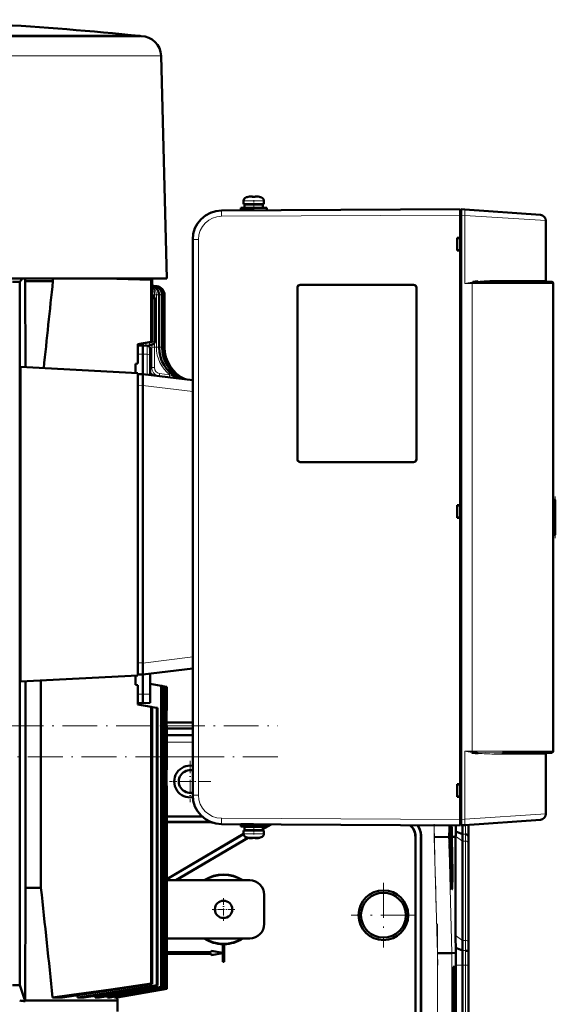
# Model space of a CAD drawing. Extents: x -1595 to 1972, y -1757 to 691.
# Tile 59 of 59: x 1515 to 1700, y 352 to 691. Entities that reach past the tile are written whole.
import ezdxf

# ---------------------------------------------------------------- set-up
doc = ezdxf.new("R2010")
doc.units = 0
doc.linetypes.add('DASHDOT', pattern=[18.5, 12, -3, 0.5, -3])

msp = doc.modelspace()

# ---------------------------------------------------------------- linework, layer by layer
at = {"color": 7, "lineweight": 18}
for p, q in [((1556.94, 685.15), (1367.31, 685.15)), ((1557.15, 685.14), (1556.69, 685.14)), ((1467.8, 678.32), (1543.25, 678.32)), ((1543.25, 678.32), (1563.69, 678.32)), ((1592.33, 628.41), (1595.8, 628.41)), ((1592.33, 628.41), (1592.33, 628.41)), ((1593.26, 629.65), (1595.81, 629.65)), ((1593.26, 629.65), (1593.26, 629.65)), ((1595.8, 628.41), (1595.83, 628.41)), ((1595.81, 629.65), (1595.83, 629.65)), ((1595.83, 629.65), (1598.4, 629.65)), ((1599.33, 628.41), (1595.83, 628.41)), ((1584.77, 625.12), (1584.78, 625.12)), ((1666.83, 623.55), (1584.78, 623.12)), ((1666.83, 623.55), (1667.23, 623.55)), ((1668.42, 623.44), (1667.23, 623.53)), ((1668.42, 623.44), (1668.42, 600.05)), ((1696.33, 621.62), (1668.42, 623.44)), ((1576.82, 615.12), (1574.83, 615.12)), ((1576.82, 615.12), (1576.82, 423.98)), ((1668.42, 600.05), (1670.92, 600.05)), ((1671.29, 600.3), (1670.92, 600.27)), ((1670.92, 439.05), (1670.92, 600.05)), ((1670.92, 600.05), (1698.83, 600.05)), ((1696.33, 601.05), (1681.19, 601.05)), ((1560.9, 599), (1560.88, 599.02)), ((1560.99, 599.13), (1561, 599.13)), ((1561.16, 599.25), (1561.12, 599.27)), ((1561.12, 599.05), (1561.68, 599.05)), ((1561.29, 599.1), (1561.23, 599.14)), ((1561.51, 599.15), (1561.43, 599.18)), ((1561.66, 596.07), (1561.66, 597.12)), ((1561.68, 599.05), (1562.3, 599.05)), ((1562.3, 599.05), (1562.51, 599.05)), ((1562.54, 598.15), (1562.46, 598.12)), ((1610.86, 598.55), (1610.83, 598.55)), ((1611.83, 599.52), (1611.83, 599.55)), ((1650.83, 599.52), (1650.83, 599.55)), ((1651.83, 598.55), (1651.81, 598.55)), ((1561.66, 596.07), (1560.88, 596.07)), ((1560.89, 594.75), (1561.66, 594.75)), ((1561.66, 595.25), (1561.66, 596.07)), ((1562.34, 596.07), (1561.66, 596.07)), ((1561.66, 594.75), (1561.79, 594.75)), ((1563.27, 596.07), (1562.34, 596.07)), ((1562.34, 578.04), (1562.34, 596.07)), ((1563.38, 596.07), (1563.27, 596.07)), ((1564.31, 596.07), (1563.38, 596.07)), ((1563.38, 578.04), (1563.38, 596.07)), ((1564.94, 596.07), (1564.31, 596.07)), ((1565.14, 596.07), (1564.94, 596.07)), ((1557.93, 579.5), (1557.93, 579.44)), ((1558.62, 579.62), (1558.66, 579.46)), ((1559, 579.69), (1558.66, 579.46)), ((1558.71, 579.26), (1558.66, 579.46)), ((1560.47, 579.95), (1560.83, 579.96)), ((1560.83, 580.01), (1560.83, 579.96)), ((1560.83, 579.96), (1561.29, 579.96)), ((1561.29, 579.96), (1561.79, 579.96)), ((1561.66, 578.04), (1561.66, 579.46)), ((1556.11, 578.61), (1556.1, 579.18)), ((1558.71, 579.26), (1558.71, 579.22)), ((1559.01, 578.61), (1558.71, 579.26)), ((1559.17, 578.61), (1559.17, 575.63)), ((1559.7, 578.51), (1559.69, 578.45)), ((1560.73, 578.04), (1560.73, 578.96)), ((1561.66, 578.04), (1560.73, 578.04)), ((1562.34, 578.04), (1561.66, 578.04)), ((1563.27, 578.04), (1562.34, 578.04)), ((1563.38, 578.04), (1563.27, 578.04)), ((1564.31, 578.04), (1563.38, 578.04)), ((1564.94, 578.04), (1564.31, 578.04)), ((1565.14, 578.04), (1564.94, 578.04)), ((1555.94, 575.63), (1557.64, 575.65)), ((1559.17, 575.63), (1557.64, 575.65)), ((1559.17, 568.66), (1559.17, 575.63)), ((1563.41, 569.06), (1566.9, 568.62)), ((1568.01, 568.48), (1568.15, 568.47)), ((1568.15, 568.47), (1568.14, 568.39)), ((1571.65, 567.21), (1571.91, 567.15)), ((1555.94, 564.8), (1557.64, 564.85)), ((1574.83, 562.8), (1557.64, 564.88)), ((1610.86, 539.55), (1610.83, 539.55)), ((1651.81, 539.55), (1651.83, 539.55)), ((1611.83, 538.57), (1611.83, 538.55)), ((1650.83, 538.57), (1650.83, 538.55)), ((1699.53, 525.55), (1699.53, 525.51)), ((1699.53, 525.35), (1699.53, 525.48)), ((1699.53, 524.99), (1699.53, 525.25)), ((1698.83, 523.55), (1699.42, 523.55)), ((1699.42, 523.55), (1699.42, 515.55)), ((1699.53, 524.81), (1699.53, 514.29)), ((1699.42, 515.55), (1698.83, 515.55)), ((1699.53, 513.84), (1699.53, 514.11)), ((1699.53, 513.62), (1699.53, 513.75)), ((1699.53, 513.58), (1699.53, 513.55)), ((1574.83, 471.5), (1557.64, 469.41)), ((1555.94, 469.49), (1557.64, 469.45)), ((1555.94, 458.67), (1557.64, 458.65)), ((1560.14, 458.68), (1557.64, 458.65)), ((1565.77, 448.86), (1574.83, 448.86)), ((1565.77, 447.86), (1574.83, 447.86)), ((1574.83, 442.16), (1565.94, 442.16)), ((1574.83, 437.16), (1565.94, 437.16)), ((1668.42, 439.05), (1668.42, 415.65)), ((1668.42, 439.05), (1670.92, 439.05)), ((1670.92, 439.05), (1670.92, 438.86)), ((1690.79, 439.05), (1670.92, 439.05)), ((1670.92, 438.86), (1670.92, 438.83)), ((1681.19, 438.05), (1688.29, 438.05)), ((1688.29, 438.05), (1696.33, 438.05)), ((1698.83, 439.05), (1690.79, 439.05)), ((1576.82, 423.98), (1574.83, 423.98)), ((1668.42, 415.65), (1696.33, 417.48)), ((1584.78, 415.98), (1666.83, 415.55)), ((1657.95, 409.55), (1657.95, 413.59)), ((1662.95, 409.62), (1662.95, 413.57)), ((1667.23, 415.54), (1666.83, 415.54)), ((1667.23, 413.79), (1666.83, 413.79)), ((1667.23, 415.57), (1668.42, 415.65)), ((1592.33, 410.69), (1595.8, 410.69)), ((1592.33, 410.69), (1592.33, 410.69)), ((1595.8, 410.69), (1595.83, 410.69)), ((1599.33, 410.69), (1595.83, 410.69)), ((1668.64, 410.48), (1667.61, 410.48)), ((1593.26, 409.45), (1595.81, 409.45)), ((1593.26, 409.45), (1593.26, 409.45)), ((1595.81, 409.45), (1595.83, 409.45)), ((1595.83, 409.45), (1598.4, 409.45)), ((1651.44, 409.65), (1651.51, 409.72)), ((1653.44, 409.65), (1653.37, 409.58)), ((1659, 369.56), (1657.95, 409.55)), ((1664, 369.63), (1662.95, 409.62)), ((1667.63, 408.13), (1665.29, 409.79)), ((1668.66, 408.13), (1667.63, 408.13)), ((1668.66, 408.13), (1668.66, 373.99)), ((1669.66, 407.45), (1669.66, 373.31)), ((1669.72, 409.65), (1669.67, 409.65)), ((1667.63, 373.99), (1665.28, 375.65)), ((1668.66, 373.99), (1667.63, 373.99)), ((1659, 269.73), (1659, 369.56)), ((1664, 269.67), (1664, 369.63)), ((1668.69, 370.48), (1667.66, 370.48)), ((1664.3, 362.76), (1664.4, 362.66)), ((1664.44, 364.81), (1664.9, 364.83)), ((1667.63, 365.51), (1665.33, 365.51)), ((1668.66, 365.51), (1667.63, 365.51)), ((1668.66, 365.51), (1668.66, 273.79)), ((1668.66, 365.51), (1669.66, 365.51)), ((1669.66, 365.51), (1669.66, 273.79)), ((1669.69, 365.51), (1669.66, 365.51)), ((1665.17, 354.65), (1664.61, 354.65))]:
    msp.add_line(p, q, dxfattribs=at)
at = {"color": 7, "lineweight": 50}
for p, q in [((1455.94, 685.17), (1556.69, 685.17)), ((1467.5, 685.14), (1538.3, 685.14)), ((1538.3, 685.14), (1543.57, 685.14)), ((1543.57, 685.14), (1556.69, 685.14)), ((1556.69, 685.17), (1556.94, 685.15)), ((1556.94, 685.15), (1557.15, 685.14)), ((1563.94, 678.33), (1565.94, 601.75)), ((1592.33, 628.41), (1592.33, 627.28)), ((1592.33, 627.28), (1592.33, 628.41)), ((1595.83, 627.28), (1592.33, 627.28)), ((1592.68, 627.18), (1595.83, 627.18)), ((1592.68, 627.18), (1592.68, 626.08)), ((1592.68, 627.18), (1592.68, 626.08)), ((1593.83, 627.28), (1593.83, 627.18)), ((1593.83, 627.28), (1593.83, 627.18)), ((1593.91, 629.8), (1593.9, 629.82)), ((1595.06, 629.98), (1594.89, 629.96)), ((1595.33, 629.8), (1595.33, 629.96)), ((1595.83, 627.28), (1599.33, 627.28)), ((1598.98, 627.18), (1595.83, 627.18)), ((1596.33, 629.8), (1596.33, 629.96)), ((1596.54, 629.98), (1596.55, 629.98)), ((1597.76, 629.82), (1597.75, 629.8)), ((1597.83, 627.18), (1597.83, 627.28)), ((1598.98, 626.08), (1598.98, 627.18)), ((1599.33, 628.41), (1599.33, 627.28)), ((1580.97, 624.34), (1581.13, 624.41)), ((1584.78, 625.12), (1666.83, 625.55)), ((1589.81, 625.14), (1589.83, 625.14)), ((1591.33, 625.98), (1595.83, 625.98)), ((1591.33, 625.98), (1591.33, 625.18)), ((1591.33, 625.18), (1591.33, 625.98)), ((1591.33, 625.18), (1595.8, 625.18)), ((1592.68, 626.08), (1595.83, 626.08)), ((1593.83, 626.08), (1593.83, 625.98)), ((1593.83, 626.08), (1593.83, 625.98)), ((1593.83, 625.18), (1593.83, 625.17)), ((1593.83, 625.18), (1593.83, 625.17)), ((1598.98, 626.08), (1595.83, 626.08)), ((1600.33, 625.98), (1595.83, 625.98)), ((1597.83, 625.98), (1597.83, 626.08)), ((1600.33, 625.98), (1600.33, 625.2)), ((1666.83, 623.55), (1666.83, 625.55)), ((1667.23, 625.25), (1666.83, 625.25)), ((1666.83, 623.55), (1666.83, 625.25)), ((1666.83, 615.75), (1666.83, 623.55)), ((1666.83, 415.54), (1666.83, 623.55)), ((1667.23, 625.52), (1668.42, 625.44)), ((1667.23, 623.53), (1667.23, 625.52)), ((1667.23, 623.53), (1667.23, 415.57)), ((1668.42, 625.44), (1694.47, 623.62)), ((1696.33, 601.05), (1696.33, 621.62)), ((1574.83, 615.12), (1574.83, 423.98)), ((1665.83, 611.35), (1665.83, 615.75)), ((1665.83, 615.75), (1666.83, 615.75)), ((1666.83, 615.61), (1665.83, 615.55)), ((1666.83, 615.7), (1666.83, 615.75)), ((1666.83, 611.48), (1665.83, 611.55)), ((1666.83, 611.35), (1665.83, 611.35)), ((1666.83, 611.35), (1666.83, 611.4)), ((1666.83, 523.75), (1666.83, 611.35)), ((1544.67, 601.75), (1367.22, 601.75)), ((1512.82, 600.55), (1515.32, 600.55)), ((1516.22, 601.75), (1515.32, 600.55)), ((1515.32, 600.55), (1515.32, 358.55)), ((1517.14, 600.8), (1517.14, 601.75)), ((1517.31, 571.2), (1517.14, 600.8)), ((1526.74, 600.8), (1517.14, 600.8)), ((1526.74, 601.75), (1526.74, 600.8)), ((1565.94, 601.75), (1544.67, 601.75)), ((1548.94, 601.68), (1548.94, 601.75)), ((1560.88, 601.31), (1560.52, 601.29)), ((1560.52, 601.29), (1560.52, 579.96)), ((1560.88, 601.31), (1560.88, 580.02)), ((1560.88, 601.31), (1560.88, 599.37)), ((1698.33, 600.55), (1681.44, 600.55)), ((1698.83, 600.05), (1698.83, 439.05)), ((1561, 599.13), (1561.68, 599.05)), ((1561.2, 599.24), (1561.19, 599.24)), ((1561.38, 599.16), (1562.3, 599.05)), ((1561.43, 599.18), (1562.51, 599.05)), ((1561.43, 599.18), (1562.51, 599.05)), ((1610.83, 539.55), (1610.83, 598.55)), ((1610.86, 539.55), (1610.86, 598.55)), ((1611.83, 599.55), (1650.83, 599.55)), ((1611.83, 599.52), (1650.83, 599.52)), ((1651.81, 598.55), (1651.81, 539.55)), ((1651.83, 598.55), (1651.83, 539.55)), ((1560.91, 595.75), (1560.88, 595.75)), ((1561.79, 594.75), (1561.79, 579.96)), ((1563.27, 578.04), (1563.27, 596.07)), ((1564.31, 578.04), (1564.31, 596.07)), ((1564.94, 578.04), (1564.94, 596.07)), ((1565.14, 596.07), (1565.14, 590.97)), ((1565.14, 578.04), (1565.14, 596.07)), ((1560.52, 579.96), (1555.94, 579.15)), ((1557.64, 579.45), (1557.64, 578.65)), ((1560.88, 580.02), (1560.52, 579.96)), ((1555.94, 579.15), (1555.94, 572.46)), ((1555.94, 578.6), (1557.64, 578.65)), ((1557.64, 578.65), (1557.64, 575.65)), ((1559.17, 578.61), (1557.64, 578.65)), ((1560.14, 577.61), (1560.14, 575.13)), ((1560.45, 578.95), (1560.83, 578.96)), ((1557.64, 575.65), (1557.64, 568.85)), ((1560.14, 568.54), (1560.14, 575.13)), ((1515.59, 463.03), (1515.59, 571.29)), ((1555.94, 569.17), (1515.59, 571.29)), ((1555.94, 572.46), (1555.14, 572.37)), ((1555.14, 569.22), (1555.14, 572.37)), ((1555.94, 465.15), (1555.94, 569.17)), ((1560.14, 569.41), (1560.15, 569.39)), ((1555.94, 568.8), (1557.64, 568.85)), ((1557.64, 568.85), (1574.83, 566.74)), ((1557.64, 568.85), (1557.64, 564.88)), ((1557.64, 564.88), (1557.64, 564.85)), ((1557.64, 564.85), (1557.64, 469.45)), ((1650.83, 538.57), (1611.83, 538.57)), ((1650.83, 538.55), (1611.83, 538.55)), ((1699.56, 525.55), (1698.83, 525.55)), ((1699.33, 525.54), (1699.53, 525.55)), ((1699.56, 525.55), (1699.53, 525.55)), ((1699.56, 525.55), (1699.58, 525.55)), ((1699.58, 513.55), (1699.58, 525.55)), ((1699.58, 513.55), (1699.58, 525.55)), ((1699.58, 513.55), (1699.58, 525.55)), ((1699.58, 513.55), (1699.58, 525.55)), ((1699.58, 513.55), (1699.58, 525.55)), ((1699.58, 513.55), (1699.58, 525.55)), ((1699.58, 513.55), (1699.58, 525.55)), ((1699.58, 513.55), (1699.58, 525.55)), ((1699.58, 513.55), (1699.58, 525.55)), ((1699.58, 513.6), (1699.58, 525.49)), ((1699.58, 513.8), (1699.58, 525.3)), ((1665.83, 519.35), (1665.83, 523.75)), ((1665.83, 523.75), (1666.83, 523.75)), ((1665.83, 523.55), (1666.83, 523.61)), ((1666.83, 523.7), (1666.83, 523.75)), ((1699.51, 514.95), (1699.51, 524.14)), ((1699.58, 514.2), (1699.58, 524.9)), ((1666.83, 519.48), (1665.83, 519.55)), ((1666.83, 519.35), (1665.83, 519.35)), ((1666.83, 519.35), (1666.83, 519.4)), ((1666.83, 427.75), (1666.83, 519.35)), ((1699.56, 513.55), (1698.83, 513.55)), ((1699.53, 513.55), (1699.33, 513.55)), ((1699.53, 513.55), (1699.56, 513.55)), ((1699.56, 513.55), (1699.58, 513.55)), ((1557.64, 469.41), (1557.64, 469.45)), ((1557.64, 465.45), (1557.64, 469.41)), ((1557.64, 465.45), (1574.83, 467.56)), ((1515.59, 463.03), (1555.94, 465.15)), ((1555.14, 465.11), (1555.14, 461.93)), ((1555.94, 465.49), (1557.64, 465.45)), ((1557.64, 458.65), (1557.64, 465.45)), ((1560.14, 458.68), (1560.14, 465.76)), ((1517.36, 392.05), (1517.36, 463.13)), ((1522.62, 392.05), (1522.62, 463.4)), ((1555.94, 461.84), (1555.14, 461.93)), ((1555.94, 461.84), (1555.94, 455.15)), ((1563.96, 461.56), (1560.14, 462.23)), ((1563.96, 461.56), (1563.96, 358.02)), ((1563.96, 461.56), (1564.17, 461.52)), ((1565.04, 461.37), (1564.17, 461.52)), ((1564.17, 461.52), (1564.17, 357.95)), ((1565.04, 461.37), (1565.04, 357.66)), ((1565.04, 461.37), (1565.18, 461.34)), ((1565.7, 461.25), (1565.18, 461.34)), ((1565.18, 461.34), (1565.18, 357.61)), ((1565.7, 461.25), (1565.7, 357.44)), ((1565.7, 461.25), (1565.77, 461.24)), ((1565.94, 461.21), (1565.77, 461.24)), ((1565.77, 461.24), (1565.77, 357.41)), ((1565.94, 461.21), (1565.94, 461.21)), ((1565.94, 461.21), (1565.94, 453.15)), ((1565.94, 461.21), (1565.94, 453.15)), ((1557.64, 455.65), (1557.64, 458.65)), ((1560.14, 455.71), (1560.14, 458.68)), ((1555.94, 455.69), (1557.64, 455.65)), ((1555.94, 455.15), (1560.52, 454.34)), ((1560.14, 455.71), (1557.64, 455.65)), ((1560.52, 454.34), (1560.52, 359.14)), ((1560.52, 454.34), (1560.88, 454.28)), ((1560.88, 454.28), (1562.45, 454)), ((1560.88, 454.28), (1560.88, 359.02)), ((1562.45, 454), (1562.45, 358.52)), ((1562.45, 454), (1562.74, 453.95)), ((1562.74, 453.95), (1562.74, 358.43)), ((1565.77, 452.97), (1565.94, 453.15)), ((1565.77, 452.97), (1565.77, 447.65)), ((1565.94, 453.15), (1565.94, 453.15)), ((1565.77, 448.9), (1574.83, 448.9)), ((1565.94, 447.65), (1565.77, 447.65)), ((1565.94, 447.58), (1565.94, 447.65)), ((1565.94, 432.65), (1565.94, 447.58)), ((1565.94, 446.84), (1574.83, 446.84)), ((1574.83, 444.54), (1565.94, 444.54)), ((1670.88, 438.61), (1671.04, 438.58)), ((1671.29, 438.8), (1670.92, 438.83)), ((1671.04, 438.58), (1671.06, 438.58)), ((1671.06, 438.58), (1671.24, 438.55)), ((1671.24, 438.55), (1671.06, 438.57)), ((1671.24, 438.55), (1671.24, 438.57)), ((1681.43, 438.55), (1690.43, 438.55)), ((1694.52, 438.55), (1688.66, 438.55)), ((1690.43, 438.55), (1698.33, 438.55)), ((1696.33, 417.48), (1696.33, 438.05)), ((1565.77, 432.64), (1565.94, 432.65)), ((1565.77, 432.64), (1565.77, 427.32)), ((1565.77, 427.32), (1565.94, 427.15)), ((1565.94, 427.15), (1565.94, 357.35)), ((1565.94, 427.15), (1565.94, 427.15)), ((1565.94, 427.15), (1565.94, 357.35)), ((1665.83, 423.35), (1665.83, 427.75)), ((1665.83, 427.75), (1666.83, 427.75)), ((1665.83, 427.55), (1666.83, 427.61)), ((1666.83, 427.7), (1666.83, 427.75)), ((1666.83, 423.48), (1665.83, 423.55)), ((1666.83, 423.35), (1665.83, 423.35)), ((1666.83, 423.35), (1666.83, 423.4)), ((1666.83, 415.55), (1666.83, 423.35)), ((1565.94, 416.65), (1578.03, 416.65)), ((1565.94, 416.58), (1578.1, 416.58)), ((1581.06, 414.72), (1565.94, 414.72)), ((1581.23, 414.65), (1565.94, 414.65)), ((1666.83, 413.55), (1584.78, 413.98)), ((1591.33, 413.92), (1595.75, 413.92)), ((1591.33, 413.92), (1591.33, 413.12)), ((1591.33, 413.12), (1591.33, 413.92)), ((1593.83, 413.92), (1593.83, 413.93)), ((1601.63, 413.89), (1598.98, 412.32)), ((1601.77, 413.89), (1598.98, 412.24)), ((1600.33, 413.9), (1600.33, 413.12)), ((1666.83, 413.55), (1666.83, 415.55)), ((1666.83, 413.85), (1666.83, 415.54)), ((1666.83, 413.85), (1667.23, 413.85)), ((1667.23, 413.58), (1667.23, 415.57)), ((1668.42, 413.66), (1667.23, 413.58)), ((1694.47, 415.48), (1668.42, 413.66)), ((1592.33, 410.64), (1565.94, 395.08)), ((1592.33, 410.57), (1565.94, 395)), ((1591.33, 413.12), (1595.83, 413.12)), ((1595.83, 411.82), (1592.33, 411.82)), ((1592.33, 411.82), (1592.33, 410.69)), ((1592.33, 410.69), (1592.33, 411.82)), ((1592.68, 413.02), (1595.83, 413.02)), ((1592.68, 411.92), (1592.68, 413.02)), ((1592.68, 411.92), (1592.68, 413.02)), ((1592.68, 411.92), (1595.83, 411.92)), ((1593.83, 413.02), (1593.83, 413.12)), ((1593.83, 413.02), (1593.83, 413.12)), ((1593.83, 411.82), (1593.83, 411.92)), ((1593.83, 411.82), (1593.83, 411.92)), ((1600.33, 413.12), (1595.83, 413.12)), ((1598.98, 413.02), (1595.83, 413.02)), ((1598.98, 411.92), (1595.83, 411.92)), ((1595.83, 411.82), (1599.33, 411.82)), ((1597.83, 413.12), (1597.83, 413.02)), ((1597.83, 411.92), (1597.83, 411.82)), ((1598.29, 411.92), (1598.12, 411.82)), ((1598.43, 411.92), (1598.26, 411.82)), ((1598.98, 413.02), (1598.98, 411.92)), ((1599.33, 411.82), (1599.33, 410.69)), ((1663.32, 410.87), (1663.2, 410.87)), ((1663.36, 410.82), (1663.2, 410.82)), ((1663.29, 410.59), (1663.2, 410.59)), ((1663.3, 410.18), (1663.2, 410.18)), ((1663.28, 412), (1663.21, 412)), ((1663.34, 413.29), (1663.23, 413.29)), ((1663.3, 413.09), (1663.23, 413.09)), ((1663.32, 410.87), (1663.28, 412)), ((1663.29, 412.01), (1663.31, 411.36)), ((1663.32, 411.88), (1663.29, 411.88)), ((1663.32, 411.81), (1663.29, 411.81)), ((1663.34, 411.75), (1663.29, 411.75)), ((1663.29, 410.59), (1663.4, 409.5)), ((1663.3, 410.18), (1663.29, 410.59)), ((1663.41, 409.09), (1663.3, 410.18)), ((1663.31, 411.36), (1663.32, 410.87)), ((1663.36, 411.31), (1663.31, 411.31)), ((1663.32, 411.81), (1663.32, 411.88)), ((1663.34, 411.75), (1663.32, 411.81)), ((1663.33, 412.07), (1663.34, 411.75)), ((1663.37, 412.04), (1663.33, 412.04)), ((1663.36, 411.31), (1663.37, 412.04)), ((1663.36, 410.82), (1663.36, 411.31)), ((1667.61, 410.48), (1665.32, 411.43)), ((1669.67, 409.65), (1669.64, 410.08)), ((1593.84, 409.29), (1569, 394.65)), ((1593.95, 409.28), (1569.14, 394.65)), ((1593.91, 409.29), (1593.9, 409.28)), ((1595.33, 409.29), (1595.33, 409.14)), ((1596.33, 409.29), (1596.33, 409.14)), ((1596.37, 409.12), (1596.43, 409.12)), ((1597.76, 409.28), (1597.75, 409.29)), ((1651.44, 320.65), (1651.44, 409.65)), ((1651.51, 320.58), (1651.51, 409.72)), ((1653.37, 409.58), (1653.37, 320.58)), ((1653.44, 409.65), (1653.44, 320.65)), ((1657.95, 409.55), (1662.95, 409.62)), ((1662.95, 409.62), (1663.03, 409.62)), ((1663.03, 409.63), (1663.03, 409.62)), ((1663.11, 409.63), (1663.03, 409.63)), ((1663.05, 409.62), (1663.11, 409.62)), ((1663.05, 409.62), (1663.11, 409.62)), ((1663.11, 409.62), (1663.14, 408.17)), ((1663.19, 408.17), (1663.14, 408.17)), ((1663.14, 408.17), (1663.19, 408.17)), ((1663.15, 409.63), (1663.2, 409.63)), ((1663.19, 408.17), (1663.15, 409.62)), ((1663.15, 409.62), (1663.2, 409.62)), ((1663.15, 409.62), (1663.2, 409.62)), ((1663.17, 407.15), (1663.22, 407.15)), ((1663.22, 407.15), (1663.17, 407.15)), ((1663.2, 409.62), (1663.25, 407.66)), ((1663.41, 409.09), (1663.21, 409.09)), ((1663.37, 408.85), (1663.22, 408.84)), ((1663.31, 408.65), (1663.22, 408.65)), ((1663.33, 406.82), (1663.27, 406.82)), ((1663.31, 408.65), (1663.32, 408.65)), ((1663.33, 406.82), (1663.31, 408.65)), ((1663.32, 408.65), (1663.34, 407.22)), ((1663.35, 407.71), (1663.33, 407.71)), ((1663.38, 406.43), (1663.33, 406.82)), ((1663.34, 407.22), (1663.36, 407.03)), ((1663.41, 407.58), (1663.36, 407.58)), ((1663.38, 406.92), (1663.38, 406.43)), ((1663.4, 406.87), (1663.38, 406.87)), ((1663.4, 409.5), (1663.41, 409.09)), ((1663.4, 406.87), (1663.41, 407.58)), ((1663.4, 406.38), (1663.4, 406.87)), ((1663.86, 409.63), (1663.9, 409.63)), ((1663.9, 409.63), (1663.86, 409.63)), ((1663.86, 409.62), (1663.9, 409.62)), ((1663.91, 407.66), (1663.86, 409.62)), ((1663.9, 409.63), (1663.9, 409.63)), ((1663.9, 409.62), (1663.96, 407.66)), ((1663.95, 409.63), (1664.11, 409.63)), ((1663.95, 409.63), (1664.33, 409.63)), ((1663.95, 409.62), (1664.11, 409.62)), ((1664, 407.66), (1663.95, 409.62)), ((1664.11, 409.62), (1664.11, 409.63)), ((1664.33, 409.63), (1665.28, 409.65)), ((1665.28, 409.65), (1665.29, 409.79)), ((1665.28, 375.65), (1665.28, 409.65)), ((1667.63, 408.13), (1667.63, 373.99)), ((1669.69, 406.72), (1669.69, 372.58)), ((1669.69, 406.72), (1669.69, 372.58)), ((1663.38, 406.43), (1663.28, 406.42)), ((1663.4, 406.38), (1663.28, 406.38)), ((1663.42, 405.83), (1663.3, 405.83)), ((1663.36, 405.78), (1663.3, 405.78)), ((1663.35, 404.14), (1663.34, 404.6)), ((1663.41, 404.25), (1663.36, 404.25)), ((1663.38, 403.86), (1663.38, 403.36)), ((1663.45, 403.37), (1663.38, 403.37)), ((1663.46, 403.31), (1663.38, 403.31)), ((1663.44, 403.95), (1663.42, 405.83)), ((1663.42, 405.83), (1663.43, 405.83)), ((1663.43, 405.83), (1663.46, 403.31)), ((1663.4, 402.77), (1663.46, 402.77)), ((1663.47, 402.23), (1663.42, 402.23)), ((1663.45, 401.5), (1663.47, 401.2)), ((1663.46, 402.77), (1663.47, 402.23)), ((1663.47, 401.2), (1663.48, 400.75)), ((1594.44, 394.65), (1565.94, 394.65)), ((1663.96, 393.28), (1663.77, 393.23)), ((1517.14, 353.3), (1517.36, 392.05)), ((1517.36, 392.05), (1522.62, 392.05)), ((1599.44, 389.65), (1599.44, 379.65)), ((1565.94, 374.65), (1594.44, 374.65)), ((1585.19, 372.65), (1585.21, 372.66)), ((1585.21, 369.66), (1585.21, 372.66)), ((1585.68, 372.66), (1585.68, 366.67)), ((1585.68, 372.66), (1585.69, 372.65)), ((1565.94, 369.9), (1581.19, 369.9)), ((1565.94, 369.88), (1581.21, 369.88)), ((1581.21, 369.42), (1565.94, 369.42)), ((1581.19, 369.4), (1565.94, 369.4)), ((1581.19, 369.9), (1581.19, 370.4)), ((1581.19, 370.4), (1585.19, 369.69)), ((1581.21, 370.38), (1581.19, 370.4)), ((1581.21, 369.88), (1581.19, 369.9)), ((1585.19, 369.61), (1581.19, 368.9)), ((1581.19, 369.4), (1581.21, 369.42)), ((1581.19, 368.9), (1581.19, 369.4)), ((1581.21, 370.38), (1585.21, 369.66)), ((1581.21, 369.88), (1581.21, 370.38)), ((1585.21, 369.63), (1581.21, 368.92)), ((1581.21, 368.92), (1581.21, 369.42)), ((1585.19, 369.69), (1585.19, 372.65)), ((1585.21, 369.66), (1585.19, 369.69)), ((1585.19, 369.61), (1585.21, 369.63)), ((1585.19, 366.65), (1585.19, 369.61)), ((1585.21, 366.67), (1585.21, 369.63)), ((1585.69, 372.65), (1585.69, 366.65)), ((1659, 369.56), (1664, 369.63)), ((1665.35, 369.65), (1664, 369.63)), ((1667.66, 370.48), (1665.32, 371.45)), ((1665.35, 369.65), (1665.32, 371.45)), ((1669.72, 369.65), (1669.68, 370.08)), ((1581.21, 368.92), (1581.19, 368.9)), ((1585.21, 366.67), (1585.19, 366.65)), ((1585.69, 366.65), (1585.19, 366.65)), ((1585.68, 366.67), (1585.21, 366.67)), ((1585.68, 366.67), (1585.69, 366.65)), ((1664.29, 362.66), (1664.4, 362.66)), ((1664.41, 362.65), (1664.3, 362.77)), ((1664.46, 364.83), (1664.9, 364.83)), ((1665.33, 273.79), (1665.33, 365.51)), ((1667.63, 365.51), (1667.63, 273.79)), ((1669.69, 273.79), (1669.69, 365.51)), ((1669.69, 365.51), (1669.69, 273.79)), ((1560.88, 359.02), (1560.52, 359.14)), ((1512.82, 358.55), (1515.32, 358.55)), ((1517.14, 353.05), (1515.32, 358.55)), ((1565.77, 357.41), (1548.32, 354.34)), ((1565.94, 357.35), (1548.85, 354.34)), ((1548.86, 354.34), (1565.94, 357.35)), ((1562.74, 358.43), (1562.45, 358.52)), ((1564.17, 357.95), (1563.96, 358.02)), ((1565.18, 357.61), (1565.04, 357.66)), ((1565.77, 357.41), (1565.7, 357.44)), ((1565.94, 357.35), (1565.94, 357.35)), ((1517.14, 353.3), (1548.94, 353.3)), ((1517.14, 353.05), (1517.14, 353.3)), ((1526.63, 354.34), (1530.06, 354.34)), ((1535.16, 355.09), (1535.23, 354.34)), ((1535.23, 354.34), (1537.45, 354.34)), ((1541.27, 354.95), (1541.32, 354.34)), ((1542.76, 354.34), (1541.32, 354.34)), ((1545.42, 354.79), (1545.46, 354.34)), ((1546.32, 354.34), (1545.46, 354.34)), ((1547.89, 354.61), (1547.91, 354.34)), ((1548.32, 354.34), (1547.91, 354.34)), ((1548.84, 354.43), (1548.85, 354.34)), ((1548.85, 354.34), (1548.86, 354.34)), ((1548.86, 354.34), (1548.94, 353.3)), ((1548.94, 349.55), (1548.94, 353.3)), ((1664.19, 284.65), (1664.19, 354.65)), ((1664.61, 354.65), (1664.61, 284.65)), ((1665.17, 354.65), (1665.17, 284.65))]:
    msp.add_line(p, q, dxfattribs=at)
at = {"color": 7, "linetype": 'DASHDOT', "lineweight": 18, "ltscale": 0.00078125}
msp.add_line((1594.83, 629.95), (1594.83, 629.98), dxfattribs=at)
at = {"color": 7, "linetype": 'DASHDOT', "lineweight": 18, "ltscale": 0.000720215}
msp.add_line((1594.83, 629.98), (1594.83, 629.95), dxfattribs=at)
at = {"color": 7, "linetype": 'DASHDOT', "lineweight": 18, "ltscale": 0.09718}
msp.add_line((1595.83, 624.84), (1595.83, 628.73), dxfattribs=at)
at = {"color": 7, "linetype": 'DASHDOT', "lineweight": 18, "ltscale": 0.032999}
msp.add_line((1595.83, 625.97), (1595.83, 627.29), dxfattribs=at)
at = {"color": 7, "linetype": 'DASHDOT', "lineweight": 18, "ltscale": 0.000926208}
msp.add_line((1596.83, 629.95), (1596.83, 629.99), dxfattribs=at)
at = {"color": 7, "linetype": 'DASHDOT', "lineweight": 18, "ltscale": 0.000775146}
msp.add_line((1596.83, 629.98), (1596.83, 629.95), dxfattribs=at)
at = {"color": 7, "linetype": 'DASHDOT', "lineweight": 18, "ltscale": 0.023999}
msp.add_line((1595.83, 625.1), (1595.83, 626.06), dxfattribs=at)
at = {"color": 7, "linetype": 'DASHDOT', "lineweight": 18, "ltscale": 0.012}
for p, q in [((1666.79, 623.55), (1667.27, 623.55)), ((1666.79, 415.54), (1667.27, 415.54))]:
    msp.add_line(p, q, dxfattribs=at)
at = {"color": 7, "linetype": 'DASHDOT', "lineweight": 18, "ltscale": 0.153014}
msp.add_line((1564.14, 596.58), (1564.14, 590.46), dxfattribs=at)
at = {"color": 7, "linetype": 'DASHDOT', "lineweight": 18, "ltscale": 0.359999}
msp.add_line((1699.48, 512.35), (1699.48, 526.75), dxfattribs=at)
at = {"color": 7, "linetype": 'DASHDOT', "lineweight": 18}
for p, q in [((1252.51, 447.86), (1604.13, 447.86)), ((1604.1, 437.16), (1252.82, 437.16)), ((1659.11, 365.41), (1657.85, 413.63)), ((1640.44, 393.75), (1640.44, 371.55)), ((1651.54, 382.65), (1629.35, 382.65)), ((1659, 259.67), (1659, 379.63)), ((1668.66, 374.68), (1668.66, 264.62))]:
    msp.add_line(p, q, dxfattribs=at)
at = {"color": 7, "linetype": 'DASHDOT', "lineweight": 18, "ltscale": 0.005228}
msp.add_line((1565.96, 440.15), (1565.75, 440.15), dxfattribs=at)
at = {"color": 7, "linetype": 'DASHDOT', "lineweight": 18, "ltscale": 0.355368}
for p, q in [((1573.93, 435.76), (1573.93, 421.54)), ((1581.04, 428.65), (1566.82, 428.65))]:
    msp.add_line(p, q, dxfattribs=at)
at = {"color": 7, "linetype": 'DASHDOT', "lineweight": 18, "ltscale": 0.097188}
msp.add_line((1595.83, 414.25), (1595.83, 410.37), dxfattribs=at)
at = {"color": 7, "linetype": 'DASHDOT', "lineweight": 18, "ltscale": 0.024001}
msp.add_line((1595.83, 413.04), (1595.83, 414), dxfattribs=at)
at = {"color": 7, "linetype": 'DASHDOT', "lineweight": 18, "ltscale": 0.121329}
msp.add_line((1657.95, 409.15), (1657.95, 414), dxfattribs=at)
at = {"color": 7, "linetype": 'DASHDOT', "lineweight": 18, "ltscale": 0.033}
msp.add_line((1595.83, 411.81), (1595.83, 413.13), dxfattribs=at)
at = {"color": 7, "linetype": 'DASHDOT', "lineweight": 18, "ltscale": 0.000798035}
msp.add_line((1594.83, 409.11), (1594.83, 409.14), dxfattribs=at)
at = {"color": 7, "linetype": 'DASHDOT', "lineweight": 18, "ltscale": 0.000674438}
msp.add_line((1594.83, 409.14), (1594.83, 409.12), dxfattribs=at)
at = {"color": 7, "linetype": 'DASHDOT', "lineweight": 18, "ltscale": 0.000917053}
msp.add_line((1596.83, 409.11), (1596.83, 409.14), dxfattribs=at)
at = {"color": 7, "linetype": 'DASHDOT', "lineweight": 18, "ltscale": 0.00068512}
msp.add_line((1596.83, 409.14), (1596.83, 409.11), dxfattribs=at)
at = {"color": 7, "linetype": 'DASHDOT', "lineweight": 18, "ltscale": 0.195001}
for p, q in [((1585.44, 388.55), (1585.44, 380.75)), ((1589.34, 384.65), (1581.54, 384.65))]:
    msp.add_line(p, q, dxfattribs=at)
at = {"color": 7, "lineweight": 50}
for points in [[(1595.33, 629.96), (1595.33, 629.96), (1595.33, 629.96), (1595.32, 629.97), (1595.3, 629.97), (1595.25, 629.98), (1595.11, 629.98), (1594.83, 629.96)], [(1596.33, 629.96), (1596.33, 629.96), (1596.33, 629.96), (1596.34, 629.97), (1596.36, 629.97), (1596.42, 629.98), (1596.83, 629.96)], [(1596.33, 629.96), (1596.33, 629.96), (1596.33, 629.96), (1596.33, 629.96), (1596.34, 629.97), (1596.36, 629.97), (1596.55, 629.98)], [(1681.44, 600.55), (1677.95, 600.52), (1674.38, 600.45), (1672.32, 600.36), (1671.29, 600.3)], [(1610.86, 598.55), (1610.89, 598.77), (1610.97, 598.98), (1611.12, 599.19), (1611.31, 599.35), (1611.51, 599.46), (1611.83, 599.52)], [(1651.81, 598.55), (1651.78, 598.77), (1651.69, 598.98), (1651.55, 599.19), (1651.36, 599.35), (1651.15, 599.46), (1650.83, 599.52)], [(1560.35, 578.94), (1560.01, 578.82), (1559.76, 578.61), (1559.67, 578.46)], [(1611.83, 538.57), (1611.61, 538.6), (1611.4, 538.69), (1611.19, 538.83), (1611.03, 539.02), (1610.92, 539.23), (1610.86, 539.55)], [(1651.81, 539.55), (1651.78, 539.32), (1651.69, 539.11), (1651.55, 538.91), (1651.36, 538.75), (1651.15, 538.64), (1650.83, 538.57)], [(1699.53, 525.48), (1699.57, 525.48), (1699.57, 525.49), (1699.58, 525.49), (1699.58, 525.5)], [(1699.58, 525.5), (1699.57, 525.5), (1699.57, 525.5), (1699.56, 525.51), (1699.55, 525.51)], [(1699.58, 513.6), (1699.58, 513.6), (1699.57, 513.61), (1699.57, 513.61), (1699.53, 513.62)], [(1699.55, 513.59), (1699.57, 513.59), (1699.57, 513.6), (1699.58, 513.6), (1699.58, 513.6)], [(1663.28, 412), (1663.29, 412.98), (1663.3, 413.09)], [(1663.3, 412.6), (1663.3, 412.58), (1663.29, 412.15), (1663.29, 412.01)], [(1663.3, 413.09), (1663.32, 412.75), (1663.32, 412.57)], [(1663.32, 411.88), (1663.31, 412.53), (1663.3, 412.6)], [(1663.32, 412.57), (1663.33, 413.18), (1663.33, 413.27), (1663.34, 413.29)], [(1663.34, 412.8), (1663.34, 412.78), (1663.33, 412.55), (1663.33, 412.07)], [(1663.34, 413.29), (1663.35, 413.24), (1663.36, 413.08), (1663.38, 412.02)], [(1663.37, 412.04), (1663.35, 412.73), (1663.35, 412.78), (1663.34, 412.8)], [(1663.38, 412.02), (1663.38, 410.97), (1663.36, 410.82)], [(1595.33, 409.14), (1595.33, 409.14), (1595.33, 409.13), (1595.32, 409.13), (1595.3, 409.12), (1595.25, 409.12), (1595.11, 409.12), (1594.83, 409.14)], [(1596.33, 409.14), (1596.33, 409.14), (1596.33, 409.13), (1596.34, 409.13), (1596.35, 409.13), (1596.38, 409.12)], [(1596.33, 409.14), (1596.33, 409.14), (1596.33, 409.13), (1596.34, 409.13), (1596.36, 409.12), (1596.42, 409.12), (1596.83, 409.14)], [(1596.33, 409.14), (1596.33, 409.14), (1596.33, 409.13), (1596.33, 409.13), (1596.34, 409.13), (1596.43, 409.12)], [(1663.35, 407.71), (1663.36, 408.75), (1663.37, 408.82), (1663.37, 408.85)], [(1663.38, 408.35), (1663.37, 408.24), (1663.36, 407.58)], [(1663.37, 408.85), (1663.39, 408.73), (1663.4, 408.55)], [(1663.41, 407.58), (1663.39, 408.24), (1663.38, 408.35)], [(1663.42, 407.57), (1663.41, 406.52), (1663.4, 406.38)], [(1663.34, 404.6), (1663.35, 405.56), (1663.35, 405.74), (1663.36, 405.78)], [(1663.36, 405.78), (1663.38, 405.6), (1663.41, 404.71)], [(1663.37, 405.29), (1663.36, 405.17), (1663.36, 404.59)], [(1663.36, 404.59), (1663.37, 403.92), (1663.38, 403.87), (1663.38, 403.86)], [(1663.41, 404.25), (1663.38, 405.21), (1663.37, 405.27), (1663.37, 405.29)], [(1560.52, 359.14), (1546.64, 357.09), (1533.1, 355.2), (1526.63, 354.34)], [(1560.88, 359.02), (1545.23, 356.6), (1530.06, 354.34)], [(1562.45, 358.52), (1548.66, 356.36), (1535.23, 354.34)]]:
    msp.add_lwpolyline(points, dxfattribs=at)
at = {"color": 7, "lineweight": 18}
for points in [[(1584.78, 623.12), (1584.78, 625.04), (1584.78, 625.11), (1584.78, 625.12)], [(1681.44, 600.55), (1681.4, 600.56), (1681.31, 600.62), (1681.27, 600.69)], [(1561.12, 599.05), (1561.02, 599.1), (1560.99, 599.12), (1560.99, 599.13), (1560.99, 599.13), (1560.99, 599.13), (1560.99, 599.13)], [(1561.14, 599.22), (1561.05, 599.26), (1561.04, 599.26), (1561.04, 599.26), (1561.04, 599.26), (1561.04, 599.26), (1561.04, 599.26), (1561.05, 599.25), (1561.23, 599.14)], [(1561.74, 598.83), (1561.43, 598.96), (1561.14, 599.04), (1561.12, 599.05)], [(1561.37, 599.16), (1561.37, 599.16), (1561.37, 599.16), (1561.37, 599.16), (1561.45, 599.12), (1561.61, 599.06)], [(1558.71, 579.22), (1558.59, 579.3), (1558.29, 579.4), (1557.93, 579.44)], [(1559.41, 579.76), (1558.92, 579.44), (1558.71, 579.26)], [(1560.4, 578.95), (1560.26, 579.02), (1560.17, 579.14), (1559.51, 579.78)], [(1560.15, 571.14), (1560.3, 571.18), (1560.38, 571.17), (1560.72, 571.13)], [(1560.72, 571.13), (1560.76, 570.63), (1560.88, 570.14), (1561.09, 569.67), (1561.32, 569.32), (1561.6, 568.99), (1561.97, 568.69), (1562.38, 568.44), (1562.86, 568.25), (1563.36, 568.15)], [(1561.64, 571.08), (1560.84, 571.11), (1560.74, 571.12), (1560.72, 571.13)], [(1563.41, 569.06), (1563.35, 568.46), (1563.34, 568.24), (1563.35, 568.16), (1563.35, 568.15), (1563.35, 568.15), (1563.36, 568.15), (1563.36, 568.15)], [(1566.9, 568.62), (1566.84, 568.03), (1566.84, 567.81), (1566.84, 567.74), (1566.84, 567.72), (1566.85, 567.72), (1566.85, 567.72), (1566.85, 567.72)], [(1569.64, 567.44), (1568.86, 567.68), (1567.95, 568.08), (1566.9, 568.62)], [(1571.04, 567.26), (1570.48, 567.41), (1569.5, 567.79), (1568.24, 568.41), (1568.15, 568.47)], [(1671.29, 438.8), (1672.7, 438.71), (1675.49, 438.62), (1678.54, 438.56), (1681.43, 438.55)], [(1584.78, 415.98), (1584.78, 414.06), (1584.78, 413.99), (1584.78, 413.98)]]:
    msp.add_lwpolyline(points, dxfattribs=at)
at = {"color": 7, "lineweight": 50}
for centre, radius in [((1640.44, 382.65), 8.54), ((1640.44, 382.65), 7.72), ((1585.44, 384.65), 3)]:
    msp.add_circle(centre, radius, dxfattribs=at)
for centre, radius, start, end in [((1447.77, -365.08), 1055.88, 84.07916, 89.55633), ((1556.94, 678.15), 7, 1.4998, 88.3029), ((1593.63, 628.41), 1.3, 106.6015, 180), ((1593.63, 628.41), 1.3, 106.6015, 180), ((1595.83, 621.03), 9, 102.3778, 106.6015), ((1595.83, 621.03), 9, 102.3778, 106.6015), ((1595.83, 621.03), 8.99, 96.3893, 102.3497), ((1595.83, 621.03), 8.99, 96.3893, 102.3497), ((1595.83, 621.03), 8.99, 96.3893, 102.3497), ((1595.83, 621.03), 8.99, 96.3893, 102.3497), ((1595.29, 625.94), 4.04, 93.1748, 96.4899), ((1595.2, 626.97), 3.01, 89.498, 97.1622), ((1595.83, 619.91), 9.9, 90.0001, 92.894), ((1595.83, 619.91), 9.9, 90.0001, 92.894), ((1595.83, 619.91), 9.9, 87.8454, 92.894), ((1595.83, 619.91), 9.9, 87.8454, 92.894), ((1595.83, 619.92), 9.9, 87.1057, 90.0002), ((1595.83, 619.92), 9.9, 87.1057, 90.0002), ((1595.83, 621.02), 8.99, 77.6508, 83.6103), ((1595.83, 621.03), 8.99, 77.6503, 83.6107), ((1595.83, 621.03), 8.99, 77.6503, 83.6107), ((1595.83, 621.03), 9, 73.3984, 77.6222), ((1598.03, 628.41), 1.3, 0, 73.3984), ((1584.83, 615.12), 10, 90.3, 180), ((1694.33, 621.62), 2, 0, 86), ((-11405.74, 1955.93), 13003.28, 353.885478, 354.018085), ((1244.54, -9986.04), 10592.04, 88.290488, 88.375654), ((1107.53, -13890.67), 14499.08, 88.208184, 88.264055), ((1095.41, -14282.51), 14891.1, 88.20871, 88.254671), ((1675.47, 570.43), 30.42, 94.5321, 97.9924), ((1674.05, 600.94), 2.83, 188.017, 193.1458), ((1696.83, 601.05), 0.5, 180, 270), ((1698.33, 600.05), 0.5, 0, 90), ((1560.18, 597.27), 2.22, 63.1379, 71.3992), ((1560.05, 596.97), 2.54, 60.0938, 70.9103), ((1561.11, 600.06), 0.93, 256.0203, 263.0207), ((1560.27, 596.07), 3, 360, 78.1456), ((1561.48, 600.1), 0.945, 247.9483, 263.2007), ((1561.54, 600.16), 0.989, 246.561, 263.0552), ((1561.31, 596.07), 3, 359.9999, 83.0001), ((1560.74, 596.84), 2.23, 36.0886, 63.269), ((1561.94, 596.07), 3, 359.9999, 83.0046), ((1562.14, 596.07), 3, 359.9999, 83.0033), ((1562.14, 596.07), 3, 359.9999, 82.9921), ((1611.83, 598.55), 0.999, 89.9393, 180.0608), ((1650.83, 598.55), 0.999, 359.9393, 90.0608), ((1560.79, 594.75), 1, 360, 83), ((1560.79, 579.96), 1, 272, 0), ((1559.14, 577.61), 1, 360, 88.5), ((1560.49, 577.99), 0.957, 92.0108, 98.1316), ((1575.27, 578.04), 12, 180, 242.0281), ((1576.31, 578.04), 12, 180.0001, 243.9644), ((1576.94, 578.04), 12, 180.0001, 245.2091), ((1577.14, 578.04), 12, 180.0001, 245.6594), ((1577.14, 578.04), 12, 180, 245.6591), ((1561.14, 569.43), 1, 180, 263), ((1561.87, 570.27), 1.93, 207.1161, 262.8794), ((1570.11, 568.33), 1, 242.0235, 262.5452), ((1571.49, 568.16), 1.01, 244.0149, 262.3255), ((1572.33, 568.06), 1, 245.252, 262.6556), ((1572.61, 568.02), 1, 245.6598, 262.9842), ((1572.61, 568.02), 1, 245.6598, 262.9842), ((1611.83, 539.55), 0.999, 179.9393, 270.0608), ((1650.83, 539.55), 0.999, 269.9393, 0.0608), ((1699.19, 523.84), 1.71, 78.0166, 85.3172), ((1700.36, 520.62), 4.92, 99.6138, 102.012), ((1698.7, 523.78), 1.77, 61.6051, 69.2819), ((1700.9, 521.6), 3.9, 110.4435, 113.6529), ((1698.17, 523.68), 1.89, 43.224, 52.0807), ((1699.52, 525.31), 0.0591, 281.6909, 346.4014), ((1699.53, 525.29), 0.0477, 9.1677, 71.3006), ((1700.99, 522.86), 2.43, 126.7865, 133.0019), ((1697.57, 523.58), 2.06, 21.7252, 31.0372), ((1695.11, 524.59), 4.43, 346.4322, 351.6638), ((1698.97, 524.17), 0.537, 357.2568, 18.8529), ((1698.03, 524.16), 1.48, 351.7407, 359.4044), ((1699.46, 524.9), 0.116, 309.238, 359.9621), ((1699.47, 524.9), 0.107, 358.9021, 43.62), ((1695.24, 514.53), 4.3, 8.2961, 13.6886), ((1699.01, 514.93), 0.501, 339.0398, 1.766), ((1697.88, 514.89), 1.63, 1.9513, 9.0673), ((1697.57, 515.52), 2.06, 328.9628, 338.2748), ((1700.99, 516.23), 2.43, 226.9981, 233.2135), ((1698.17, 515.41), 1.89, 307.9193, 316.776), ((1700.9, 517.49), 3.9, 246.3471, 249.5565), ((1698.7, 515.32), 1.77, 290.7181, 298.3949), ((1700.36, 518.47), 4.92, 257.988, 260.3862), ((1699.19, 515.26), 1.71, 274.6828, 281.9834), ((1699.46, 514.2), 0.116, 0.0966, 50.7299), ((1699.52, 513.78), 0.0594, 13.8166, 78.1412), ((1699.47, 514.19), 0.108, 316.4829, 1.065), ((1699.53, 513.8), 0.0481, 289.0084, 350.7243), ((1673.85, 438.15), 3.01, 166.4368, 171.5453), ((1672.95, 450.29), 11.88, 259.8938, 261.7656), ((1673.93, 438.11), 3.1, 166.5613, 170.7325), ((1673.93, 438.1), 3.1, 166.5009, 170.6598), ((1671.51, 441.3), 2.76, 256.8433, 260.8152), ((1673.01, 450.66), 11.99, 259.9497, 261.774), ((1671.71, 446.42), 7.63, 264.0588, 266.8194), ((1673.94, 438.17), 2.73, 166.7805, 172.1157), ((1675.64, 470.09), 31.85, 262.0536, 265.3637), ((1674, 438.21), 2.77, 167.5876, 173.1499), ((1696.83, 438.05), 0.5, 90, 180), ((1698.33, 439.05), 0.5, 270, 0), ((1573.93, 428.65), 5.47, 80.5303, 279.7455), ((1573.93, 428.65), 3.88, 76.5767, 283.4204), ((1584.83, 423.98), 10, 180, 269.7), ((1694.33, 417.48), 2, 274, 360), ((1584.83, 423.97), 9.99, 244.3598, 251.9874), ((1646.45, 409.65), 5, 359.9877, 52.9376), ((1646.52, 409.72), 5, 359.988, 51.6072), ((1646.38, 409.58), 7, 359.9935, 35.2824), ((1646.45, 409.65), 7, 359.9934, 34.5764), ((2223.08, 407.9), 559.97, 179.4198, 179.8226), ((2150.36, 407.92), 487.21, 179.3362, 179.7988), ((2077.41, 408.05), 414.22, 179.2364, 179.7806), ((1247.77, 408.04), 416.09, 0.2193, 0.7606), ((1176.83, 407.92), 487.07, 0.2013, 0.6636), ((1103.87, 407.9), 560.08, 0.1774, 0.5794), ((1467.68, 413.72), 197.65, 359.3358, 359.9522), ((1385.1, 413.71), 282.53, 359.344, 359.9783), ((1312.83, 413.71), 356.87, 359.3484, 0.0068), ((2016.85, 413.7), 347.15, 179.9923, 180.6689), ((1593.63, 410.69), 1.3, 180, 253.3985), ((1593.63, 410.69), 1.3, 180, 253.3985), ((1598.03, 410.69), 1.3, 286.6016, 360), ((1549.49, 412.8), 115.84, 358.5125, 359.3228), ((1498.34, 407.93), 169.29, 0.0674, 0.8603), ((1595.83, 418.07), 9, 253.3985, 257.6222), ((1595.83, 418.07), 9, 253.3985, 257.6222), ((1595.83, 418.07), 8.99, 257.6503, 263.6107), ((1595.83, 418.07), 8.99, 257.6503, 263.6107), ((1595.83, 418.07), 8.99, 257.6503, 263.6107), ((1595.27, 412.91), 3.8, 263.4156, 267.7409), ((1595.28, 413.15), 4.04, 263.5178, 266.8391), ((1595.26, 412.93), 3.82, 263.4243, 267.67), ((1595.83, 419.18), 9.9, 267.106, 269.9999), ((1595.83, 419.18), 9.9, 267.106, 269.9999), ((1595.83, 419.18), 9.9, 267.106, 269.9999), ((1595.83, 419.18), 9.9, 267.106, 269.9999), ((1595.83, 419.18), 9.9, 269.9998, 272.8943), ((1595.83, 419.18), 9.9, 269.9998, 272.8943), ((1595.83, 419.18), 9.9, 269.9998, 272.8943), ((1595.83, 418.07), 8.99, 276.3893, 282.3497), ((1595.83, 418.07), 8.99, 276.3897, 282.3492), ((1595.83, 418.07), 8.99, 276.3893, 282.3497), ((1595.83, 418.07), 9, 282.3778, 286.6016), ((1696.72, 407.99), 33.37, 180.4676, 181.647), ((1681.32, 407.64), 17.96, 180.1828, 182.286), ((1632.85, 407.43), 30.57, 0.2603, 2.093), ((1457.04, 406.47), 212.65, 0.0672, 0.8563), ((1876.92, 406.47), 207.22, 179.1215, 179.9313), ((1663.8, 403.45), 0.422, 183.6553, 192.335), ((1721.66, 406.23), 58.27, 181.4885, 182.2423), ((1685.35, 404.67), 21.94, 181.0813, 183.4019), ((1663.58, 403.36), 0.129, 176.8658, 200.2161), ((1585.44, 384.65), 12, 56.4427, 123.5573), ((1585.44, 384.65), 11.9, 57.2111, 122.7889), ((1594.44, 389.65), 5, 0, 90), ((1663.91, 393.34), 0.0799, 311.3337, 355.0343), ((-11100.38, -969.5), 12696.22, 5.98513, 6.156259), ((1594.44, 379.65), 5, 270, 360), ((1585.44, 384.65), 12, 236.4427, 268.8063), ((1585.44, 384.65), 11.9, 237.2111, 302.7889), ((1585.44, 384.65), 11.99, 268.8884, 271.1116), ((1585.44, 384.65), 12, 271.1938, 303.5573), ((1966.58, 376.01), 301.3, 180.0678, 180.867), ((1918.14, 374.29), 250.51, 180.0685, 180.8723), ((2191.25, 365.55), 525.92, 179.5532, 180.0043), ((2087.7, 365.61), 420.07, 179.3362, 180.0142), ((1877.06, 372.83), 207.36, 180.0695, 180.8788), ((2016.77, 365.6), 347.08, 179.3309, 180.0147), ((947.01, 4089.15), 3781.19, 278.98358, 279.3718), ((897.16, 4381.9), 4078.75, 279.08685, 279.40899), ((377.78, 7325.11), 7067.45, 279.487779, 279.663855), ((224.27, 8202.29), 7958.38, 279.556061, 279.699057), ((-1592.13, 18496.78), 18411.89, 279.814419, 279.873992), ((-2354.03, 22819.31), 22801.31, 279.853413, 279.898772), ((1480.64, 89.23), 266.33, 82.1224, 82.5204)]:
    msp.add_arc(centre, radius, start, end, dxfattribs=at)
at = {"color": 7, "lineweight": 18}
for centre, radius, start, end in [((1563.69, 683.57), 5.24, 269.9866, 272.747), ((1584.82, 615.12), 8, 90.3049, 179.9951), ((1703.1, 415.14), 188.13, 99.8626, 100.6214), ((1701.65, 239.75), 361.82, 94.8725, 95.2694), ((1672.92, 588.78), 11.89, 98.1109, 99.8896), ((1673.94, 600.99), 3.1, 189.309, 193.4752), ((1679.12, 529.54), 71.46, 92.7122, 94.857), ((1681.04, 485.5), 115.55, 89.9221, 92.629), ((1682.02, 601.03), 0.824, 178.7148, 204.077), ((1561.14, 599.91), 0.861, 252.8474, 268.7562), ((1559.79, 596.99), 2.07, 34.1092, 57.9391), ((1556.78, 613.56), 16.11, 284.7639, 287.0401), ((1561.68, 619.82), 22.7, 267.9948, 269.9524), ((1561.56, 599.68), 0.631, 238.8095, 248.6368), ((1559.34, 596.07), 3, 359.9994, 43.8898), ((1558.32, 597.13), 3.34, 359.7542, 17.7921), ((1562.14, 596.07), 3, 359.9994, 83.0128), ((1560.38, 596.07), 3, 359.9994, 43.8818), ((1559.59, 596.98), 3.18, 17.4472, 21.6496), ((1571.63, 579.29), 13.7, 179.3849, 182.7301), ((1560.02, 579.23), 1.31, 180.8256, 208.1046), ((1560.48, 577.96), 0.994, 94.5139, 148.2894), ((1560.49, 577.96), 0.985, 92.1654, 148.8672), ((1560.49, 577.96), 0.983, 92.1835, 148.8502), ((1560.49, 577.96), 0.986, 98.2568, 148.9057), ((1560.45, 579.23), 0.281, 259.433, 270.4368), ((322.88, 577.74), 1237.86, 359.6939, 0.01387), ((296.82, 577.76), 1264.84, 359.69748, 0.01286), ((1574.34, 578.04), 12, 179.9997, 231.7031), ((1575.38, 578.04), 12, 179.9997, 232.9301), ((1563.66, 571.07), 2.02, 179.6994, 262.8128), ((1574.93, 578.43), 11.71, 245.885, 248.9503), ((1573.65, 575), 8.05, 248.6984, 255.578), ((1573.99, 575.29), 8.38, 254.5121, 257.6479), ((1703.11, 624), 188.17, 259.3785, 260.1372), ((1701.33, 795.63), 358.1, 264.7284, 265.1294), ((1678.95, 507.65), 69.56, 265.148, 267.3458), ((1681.04, 553.57), 115.52, 267.3648, 270.0743), ((1682.05, 438.07), 0.854, 157.1526, 181.5103), ((1584.82, 423.98), 8, 180.0049, 269.6951), ((1384.18, 413.72), 284.48, 359.3473, 359.9917), ((1349.31, 413.71), 320.35, 359.3493, 0.0056), ((1498.67, 407.93), 169.99, 0.0672, 0.857), ((1478.74, 407.23), 190.91, 0.0672, 0.8552), ((1918.58, 374.29), 249.92, 180.0689, 180.8746), ((1898.75, 373.59), 229.1, 180.0694, 180.8776), ((2087.46, 365.61), 418.8, 179.3343, 180.0144), ((2053.27, 365.6), 383.61, 179.3319, 180.0146)]:
    msp.add_arc(centre, radius, start, end, dxfattribs=at)
for centre, major_axis, ratio, start_param, end_param in [((1668.28, 623.44), (-0.14, -2), 0.069587, 1.575662, 3.141593), ((1670.89, 600.05), (0, -0.5), 0.069756, 1.570796, 2.028971), ((1560.79, 594.75), (0.122, 0.993), 0.03464, 5.260491, 6.283185), ((1560.79, 579.96), (0.035, -0.999), 0.034878, 0, 1.569578), ((1559.14, 575.13), (-1, 0), 0.5, 3.141593, 4.686209), ((1681.43, 438.05), (0.003, -0.5), 0.475323, 3.139186, 3.924696), ((1668.28, 415.65), (-0.14, 2), 0.069587, 3.141593, 4.707523), ((1668.66, 407.43), (-1, 0), 0.707107, 3.176499, 4.712389), ((1668.66, 373.28), (-1, 0), 0.707107, 3.176499, 4.712389)]:
    msp.add_ellipse(centre, major_axis=major_axis, ratio=ratio, start_param=start_param, end_param=end_param, dxfattribs=at)
at = {"color": 7, "lineweight": 50}
for centre, major_axis, ratio, start_param, end_param in [((1663.06, 407.66), (-0.09, 10.11), 0.026177, 5.30292, 5.325316), ((1663.06, 407.66), (-0.09, 10.11), 0.026177, 5.005973, 5.030229), ((1668.64, 410.06), (1, 0), 0.414156, 0.032065, 1.567957), ((1663.55, 407.66), (0.14, -16.16), 0.026177, 4.589583, 4.590667), ((1663.55, 407.66), (-0.13, 14.45), 0.026177, 1.433458, 1.434672), ((1663.58, 407.63), (0.42, -16.16), 0.026173, 4.741634, 6.280062), ((1663.55, 407.66), (0.11, -12.78), 0.026177, 4.556927, 4.558303), ((1663.58, 407.73), (-0.38, 14.44), 0.026173, 1.609988, 3.148303), ((1663.58, 407.64), (0.33, -12.78), 0.026173, 4.710405, 6.280407), ((1663.06, 407.66), (-0.09, 10.11), 0.026177, 4.829745, 4.854381), ((1663.55, 407.66), (-0.11, 12.78), 0.026177, 4.866019, 4.86691), ((1663.55, 407.66), (0.11, -12.78), 0.026177, 1.725317, 1.725801), ((1663.55, 407.66), (-0.13, 14.45), 0.026177, 4.848057, 4.848883), ((1663.58, 407.64), (0.33, -12.78), 0.026173, 6.2825, 7.855052), ((1663.55, 407.66), (0.14, -16.16), 0.026177, 1.692062, 1.693145), ((1663.58, 407.73), (-0.38, 14.44), 0.026173, 3.226476, 4.707021), ((1663.58, 407.63), (0.42, -16.16), 0.026173, 0.075785, 1.571867), ((1663.06, 407.66), (-0.09, 10.11), 0.026177, 4.530445, 4.584844), ((1663.58, 407.63), (0.42, -16.16), 0.026173, 6.280062, 6.35897), ((1668.68, 370.06), (1, 0), 0.414255, 0.032066, 1.56795), ((1664.46, 354.65), (0, 10.19), 0.026177, 0.001612, 1.570796), ((1664.4, 354.65), (0, 8.01), 0.026177, 6.256996, 6.283185), ((1664.4, 354.65), (0, 8.01), 0.026177, 4.712389, 6.256996), ((1664.9, 354.65), (0, 10.19), 0.026177, 4.712389, 6.283185)]:
    msp.add_ellipse(centre, major_axis=major_axis, ratio=ratio, start_param=start_param, end_param=end_param, dxfattribs=at)

doc.saveas('drawing.dxf')
